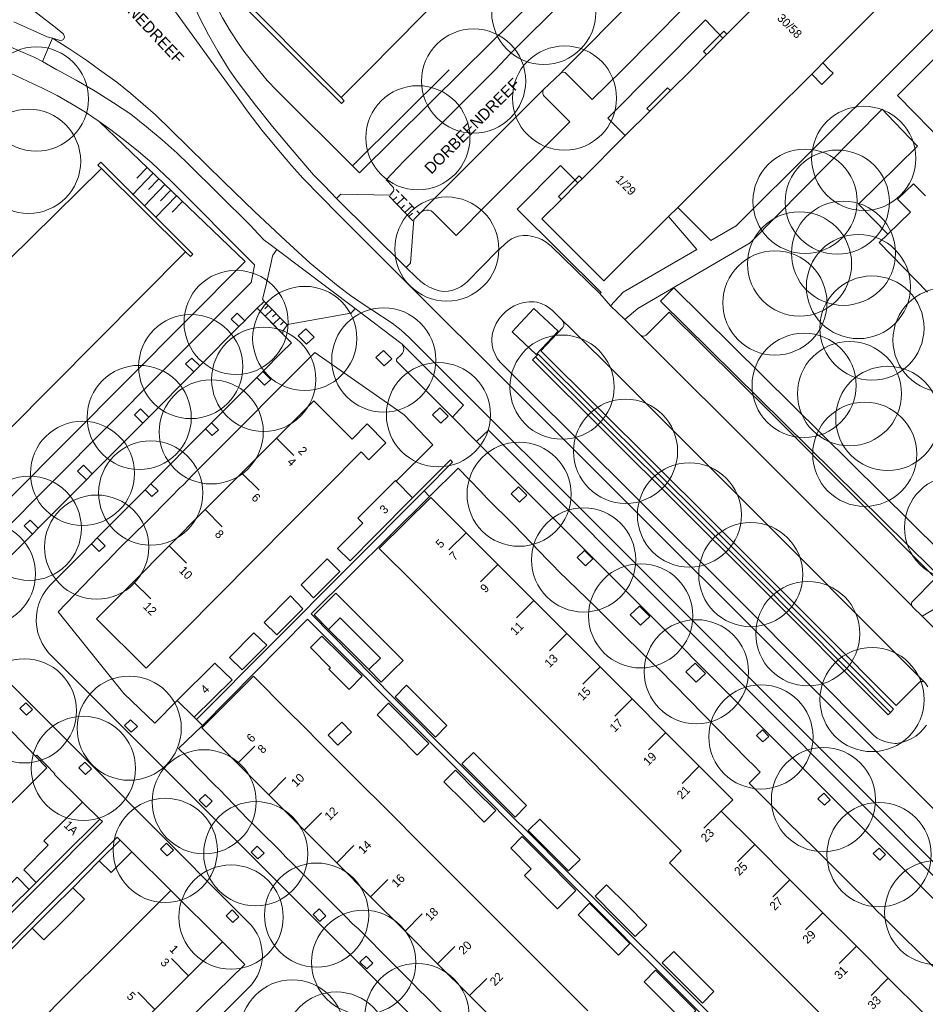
# Model space of a CAD drawing. Header units: metres. Extents: x 134994 to 136506, y 457393 to 459006.
# Tile 133 of 171: x 136258 to 136369, y 458085 to 458206. Entities that reach past the tile are written whole.
import ezdxf
from ezdxf.enums import TextEntityAlignment as Align

# ---------------------------------------------------------------- set-up
doc = ezdxf.new("R2010")
doc.units = ezdxf.units.M
for name, color, linetype, lineweight in [('B-WE-GR-BOOM-S', 250, 'Continuous', 13), ('B-WE-GW_TALUDLIJNEN', 251, 'Continuous', 5), ('B-WE-KG_BEBOUWING', 251, 'Continuous', 20), ('B-WE-KG_BEBOUWING TUSSENMUUR', 251, 'Continuous', 5), ('B-WE-KG_HUISNR', 251, 'Continuous', 5), ('B-WE-KG_ONDERGROND_REST', 251, 'Continuous', 5), ('B-WE-KG_STRAATNAAM', 251, 'Continuous', 5)]:
    doc.layers.add(name, color=color, linetype=linetype, lineweight=lineweight)
doc.styles.add('Styledgn000', font='dgn000.shx')

# ---------------------------------------------------------------- blocks, each defined once
blk = doc.blocks.new('SGR-BOOM_02')
blk.add_circle((0, 0), 6.4)

msp = doc.modelspace()

# ---------------------------------------------------------------- linework, layer by layer
at = {"layer": 'B-WE-GW_TALUDLIJNEN'}
for p, q in [((136274.31, 458187.28), (136271.78, 458184.65)), ((136273.59, 458187.98), (136272.33, 458186.66)), ((136275.76, 458185.9), (136273.23, 458183.26)), ((136275.03, 458186.59), (136273.77, 458185.27)), ((136277.2, 458184.52), (136274.67, 458181.88)), ((136276.48, 458185.21), (136275.21, 458183.89)), ((136277.92, 458183.83), (136276.66, 458182.51))]:
    msp.add_line(p, q, dxfattribs=at)
at = {"layer": 'B-WE-GW_TALUDLIJNEN', "flags": 128}
for points in [[(136267.67, 458193.65), (136285.64, 458176.43), (136256.68, 458147.33), (136181.34, 458072.36), (136180.98, 458072.18), (136180.13, 458071.82), (136179.25, 458071.53), (136178.35, 458071.32), (136177.43, 458071.19), (136176.96, 458071.09), (136175.52, 458070.84)], [(136336.68, 458171.58), (136373.07, 458135.65), (136374.68, 458137.28), (136338.3, 458173.21), (136336.68, 458171.58)]]:
    msp.add_lwpolyline(points, dxfattribs=at)
at = {"layer": 'B-WE-KG_BEBOUWING', "flags": 128}
for points in [[(136365.68, 458209.93), (136356.73, 458200.95), (136355.79, 458200), (136355.25, 458199.46), (136350.24, 458194.48), (136338.79, 458183.08), (136337.66, 458181.96), (136329.72, 458174.05), (136322.08, 458181.69), (136324.48, 458184.08), (136326.51, 458186.1), (136327.03, 458186.61), (136332.34, 458191.91), (136335.34, 458194.89), (136337.88, 458197.43), (136340.46, 458200), (136342.32, 458201.86), (136342.43, 458201.97), (136344.32, 458203.86), (136344.83, 458204.37), (136350.31, 458209.86)], [(136337.88, 458197.43), (136337.53, 458197.78), (136334.98, 458195.25), (136335.34, 458194.89), (136334.98, 458195.25), (136337.53, 458197.78), (136334.98, 458195.25), (136335.34, 458194.89)], [(136358.3, 458082.06), (136354.36, 458085.99), (136350.25, 458090.09), (136346.19, 458094.16), (136341.89, 458098.45), (136337.77, 458102.57), (136339.21, 458104.04), (136335.11, 458108.15), (136331.09, 458112.17), (136326.9, 458116.37), (136322.93, 458120.34), (136318.83, 458124.45), (136314.8, 458128.49), (136310.41, 458132.88), (136306.46, 458136.84), (136302.11, 458141.2), (136308.43, 458147.47), (136312.77, 458143.13), (136316.68, 458139.22), (136321.11, 458134.79), (136325.16, 458130.74), (136329.24, 458126.65), (136333.18, 458122.71), (136337.38, 458118.51), (136341.39, 458114.5), (136345.55, 458110.34), (136344.13, 458108.94), (136348.28, 458104.79), (136352.57, 458100.51), (136356.61, 458096.46), (136360.73, 458092.34), (136364.66, 458088.41), (136368.93, 458084.14)], [(136292.53, 458136.71), (136294.04, 458135.13), (136297.25, 458138.36), (136295.71, 458139.92), (136292.53, 458136.71)], [(136287.98, 458132.12), (136289.54, 458130.59), (136292.7, 458133.78), (136291.2, 458135.37), (136287.98, 458132.12)], [(136295.88, 458131.26), (136297.29, 458132.67), (136299.77, 458130.2), (136302.24, 458127.72), (136300.82, 458126.31), (136298.35, 458128.79), (136295.88, 458131.26), (136294.1, 458133.04), (136296.78, 458135.71), (136301.03, 458131.46), (136305.03, 458127.45), (136303.77, 458126.19), (136302.35, 458124.79), (136300.82, 458126.31)], [(136283.71, 458127.81), (136285.28, 458126.29), (136288.29, 458129.32), (136286.7, 458130.83), (136283.71, 458127.81)], [(136327.72, 458084.41), (136323.64, 458088.49), (136319.61, 458092.53), (136315.58, 458096.55), (136311.49, 458100.64), (136307.37, 458104.76), (136303.23, 458108.91), (136299.21, 458112.92), (136294.86, 458117.27), (136292.82, 458119.31), (136290.88, 458121.25), (136286.64, 458125.49), (136280.3, 458119.17), (136284.68, 458114.78), (136288.58, 458110.88), (136292.87, 458106.59), (136296.88, 458102.58), (136301.03, 458098.42), (136305.27, 458094.19), (136309.27, 458090.19), (136313.27, 458086.19), (136317.3, 458082.15)], [(136230.39, 458083.49), (136234.61, 458087.7), (136239.11, 458092.18), (136243.6, 458096.65), (136247.94, 458100.97), (136252.47, 458105.49), (136256.63, 458109.63), (136261.26, 458114.24), (136259.87, 458115.67), (136255.23, 458120.49), (136250.55, 458115.81), (136246.31, 458111.58), (136241.82, 458107.09), (136237.45, 458102.72), (136233, 458098.28), (136228.5, 458093.78), (136224.28, 458089.57), (136219.86, 458085.16)], [(136295.84, 458118.26), (136297.02, 458117.04), (136298.68, 458118.63), (136297.5, 458119.86), (136295.84, 458118.26)]]:
    msp.add_lwpolyline(points, dxfattribs=at)
at = {"layer": 'B-WE-KG_BEBOUWING'}
for points in [[(136344.83, 458204.37), (136344.45, 458204.75), (136341.94, 458202.24), (136342.32, 458201.86)], [(136324.48, 458184.08), (136324.13, 458184.43), (136326.67, 458186.97), (136327.03, 458186.61)]]:
    msp.add_lwpolyline(points, dxfattribs=at)
at = {"layer": 'B-WE-KG_BEBOUWING', "flags": 128}
for points in [[(136337.53, 458197.78), (136337.88, 458197.43)], [(136282.24, 458135.3), (136286.74, 458139.83), (136291.28, 458144.41), (136295.58, 458148.74), (136299.87, 458153.06), (136300.83, 458152.1), (136302.91, 458154.18), (136300.6, 458156.49), (136298.76, 458154.64), (136294.05, 458159.34), (136289.46, 458154.73), (136285.21, 458150.47), (136280.65, 458145.9), (136276.15, 458141.39), (136271.89, 458137.11), (136267.36, 458132.56), (136273.48, 458126.48), (136278, 458131.02)], [(136306.21, 458147.4), (136304.19, 458149.45), (136304.11, 458149.54), (136299.47, 458144.93), (136300.08, 458144.32), (136296.96, 458141.18), (136298.55, 458139.67), (136301.62, 458142.77)], [(136297.54, 458127.97), (136300.01, 458125.49), (136298.39, 458123.87), (136295.92, 458126.35), (136296.12, 458126.55), (136293.65, 458129.03), (136295.06, 458130.44)], [(136279.37, 458120.47), (136277.27, 458122.51), (136281.9, 458127.09), (136284.04, 458125.04)], [(136304.05, 458122.98), (136305.47, 458124.4), (136307.94, 458121.92), (136310.42, 458119.45), (136309, 458118.03), (136306.53, 458120.51)], [(136301.83, 458120.77), (136303.25, 458122.18), (136305.72, 458119.71), (136308.2, 458117.23), (136306.78, 458115.82), (136304.31, 458118.3)], [(136312.26, 458114.73), (136313.68, 458116.14), (136316.14, 458113.68), (136320.21, 458109.61), (136318.79, 458108.19), (136314.72, 458112.27)], [(136313.94, 458111.48), (136316.42, 458109.01), (136315, 458107.59), (136312.53, 458110.07), (136310.05, 458112.54), (136311.47, 458113.96)], [(136267.76, 458107.94), (136263.01, 458103.22), (136259.95, 458100.18), (136258.45, 458101.71), (136261.44, 458104.76), (136260.9, 458105.29), (136265.62, 458110.04)], [(136320.41, 458106.54), (136321.83, 458107.96), (136324.3, 458105.48), (136326.78, 458103.01), (136325.36, 458101.59), (136322.89, 458104.07)], [(136270.26, 458105.35), (136271.7, 458103.92), (136269.17, 458101.39), (136267.7, 458102.84)], [(136318.26, 458104.38), (136319.67, 458105.8), (136322.19, 458103.28), (136326.27, 458099.19), (136324.86, 458097.78), (136324.02, 458096.94), (136319.94, 458101.03), (136320.78, 458101.86)], [(136255.82, 458099.02), (136257.63, 458100.83), (136259.08, 458099.32), (136257.3, 458097.54), (136255.48, 458095.74), (136254.01, 458097.21)], [(136328.62, 458098.47), (136330.03, 458099.88), (136332.51, 458097.41), (136334.98, 458094.93), (136333.57, 458093.52), (136331.09, 458095.99)], [(136261.97, 458097.04), (136264.46, 458099.53), (136265.9, 458098.1), (136263.4, 458095.6), (136260.9, 458093.11), (136259.47, 458094.55)], [(136330.43, 458095.15), (136332.91, 458092.67), (136331.49, 458091.26), (136329.02, 458093.74), (136326.54, 458096.21), (136327.96, 458097.62)], [(136336.87, 458090.3), (136338.29, 458091.71), (136340.76, 458089.24), (136343.23, 458086.76), (136341.82, 458085.35), (136339.34, 458087.83)], [(136334.65, 458087.98), (136336.07, 458089.4), (136338.54, 458086.92), (136341.02, 458084.44), (136339.6, 458083.03), (136337.13, 458085.51)]]:
    msp.add_lwpolyline(points, close=True, dxfattribs=at)
at = {"layer": 'B-WE-KG_BEBOUWING'}
for points in [[(136324.13, 458184.43), (136324.48, 458184.08), (136324.13, 458184.43), (136326.67, 458186.97), (136327.03, 458186.61), (136326.67, 458186.97)], [(136282.83, 458092.86), (136278.62, 458088.66), (136274.54, 458084.58), (136270.35, 458080.4), (136266.32, 458076.37), (136262.09, 458072.15), (136254.85, 458079.38), (136259.12, 458083.64), (136260.01, 458082.74), (136264.05, 458086.78), (136268.25, 458090.97), (136272.35, 458095.06), (136276.49, 458099.19)]]:
    msp.add_lwpolyline(points, close=True, dxfattribs=at)
at = {"layer": 'B-WE-KG_BEBOUWING TUSSENMUUR'}
for p, q in [((136289.46, 458154.73), (136291.59, 458152.62)), ((136289.46, 458154.73), (136291.59, 458152.62)), ((136289.46, 458154.73), (136291.59, 458152.62)), ((136285.2, 458150.46), (136287.33, 458148.35)), ((136285.2, 458150.46), (136287.33, 458148.35)), ((136285.2, 458150.46), (136287.33, 458148.35)), ((136280.7, 458145.99), (136282.82, 458143.87)), ((136280.7, 458145.99), (136282.82, 458143.87)), ((136280.7, 458145.99), (136282.82, 458143.87)), ((136312.77, 458143.13), (136310.65, 458141.01)), ((136312.77, 458143.13), (136310.65, 458141.01)), ((136312.77, 458143.13), (136310.65, 458141.01)), ((136276.29, 458141.53), (136278.42, 458139.41)), ((136276.29, 458141.53), (136278.42, 458139.41)), ((136276.29, 458141.53), (136278.42, 458139.41)), ((136316.68, 458139.22), (136314.56, 458137.1)), ((136316.68, 458139.22), (136314.56, 458137.1)), ((136316.68, 458139.22), (136314.56, 458137.1)), ((136271.89, 458137.11), (136274.02, 458134.99)), ((136271.89, 458137.11), (136274.02, 458134.99)), ((136271.89, 458137.11), (136274.02, 458134.99)), ((136321.11, 458134.79), (136318.99, 458132.67)), ((136321.11, 458134.79), (136318.99, 458132.67)), ((136321.11, 458134.79), (136318.99, 458132.67)), ((136325.16, 458130.74), (136323.03, 458128.62)), ((136325.16, 458130.74), (136323.03, 458128.62)), ((136325.16, 458130.74), (136323.03, 458128.62)), ((136329.24, 458126.65), (136327.12, 458124.53)), ((136329.24, 458126.65), (136327.12, 458124.53)), ((136329.24, 458126.65), (136327.12, 458124.53)), ((136333.18, 458122.71), (136331.06, 458120.59)), ((136333.18, 458122.71), (136331.06, 458120.59)), ((136333.18, 458122.71), (136331.06, 458120.59)), ((136337.3, 458118.59), (136335.18, 458116.47)), ((136337.3, 458118.59), (136335.18, 458116.47)), ((136337.3, 458118.59), (136335.18, 458116.47)), ((136284.68, 458114.78), (136286.8, 458116.9)), ((136284.68, 458114.78), (136286.8, 458116.9)), ((136284.68, 458114.78), (136286.8, 458116.9)), ((136341.43, 458114.46), (136339.31, 458112.34)), ((136341.43, 458114.46), (136339.31, 458112.34)), ((136341.43, 458114.46), (136339.31, 458112.34)), ((136288.52, 458110.94), (136290.64, 458113.06)), ((136288.52, 458110.94), (136290.64, 458113.06)), ((136288.52, 458110.94), (136290.64, 458113.06)), ((136292.87, 458106.59), (136294.99, 458108.71)), ((136292.87, 458106.59), (136294.99, 458108.71)), ((136292.87, 458106.59), (136294.99, 458108.71)), ((136344.13, 458108.94), (136342.01, 458106.82)), ((136344.13, 458108.94), (136342.01, 458106.82)), ((136344.13, 458108.94), (136342.01, 458106.82)), ((136296.88, 458102.58), (136299, 458104.7)), ((136296.88, 458102.58), (136299, 458104.7)), ((136296.88, 458102.58), (136299, 458104.7)), ((136348.24, 458104.84), (136346.12, 458102.72)), ((136348.24, 458104.84), (136346.12, 458102.72)), ((136348.24, 458104.84), (136346.12, 458102.72)), ((136301.03, 458098.42), (136303.16, 458100.54)), ((136301.03, 458098.42), (136303.16, 458100.54)), ((136301.03, 458098.42), (136303.16, 458100.54)), ((136352.57, 458100.51), (136350.45, 458098.39)), ((136352.57, 458100.51), (136350.45, 458098.39)), ((136352.57, 458100.51), (136350.45, 458098.39)), ((136305.27, 458094.19), (136307.39, 458096.31)), ((136305.27, 458094.19), (136307.39, 458096.31)), ((136305.27, 458094.19), (136307.39, 458096.31)), ((136356.61, 458096.46), (136354.49, 458094.34)), ((136356.61, 458096.46), (136354.49, 458094.34)), ((136356.61, 458096.46), (136354.49, 458094.34)), ((136309.27, 458090.19), (136311.39, 458092.31)), ((136309.27, 458090.19), (136311.39, 458092.31)), ((136309.27, 458090.19), (136311.39, 458092.31)), ((136360.73, 458092.34), (136358.61, 458090.23)), ((136360.73, 458092.34), (136358.61, 458090.23)), ((136360.73, 458092.34), (136358.61, 458090.23)), ((136278.68, 458088.72), (136276.57, 458090.84)), ((136278.68, 458088.72), (136276.57, 458090.84)), ((136278.68, 458088.72), (136276.57, 458090.84)), ((136313.19, 458086.27), (136315.31, 458088.39)), ((136313.19, 458086.27), (136315.31, 458088.39)), ((136313.19, 458086.27), (136315.31, 458088.39)), ((136364.66, 458088.41), (136362.54, 458086.29)), ((136364.66, 458088.41), (136362.54, 458086.29)), ((136364.66, 458088.41), (136362.54, 458086.29)), ((136274.54, 458084.58), (136272.42, 458086.7)), ((136274.54, 458084.58), (136272.42, 458086.7)), ((136274.54, 458084.58), (136272.42, 458086.7))]:
    msp.add_line(p, q, dxfattribs=at)
at = {"layer": 'B-WE-KG_ONDERGROND_REST'}
for p, q in [((136423.29, 458309.62), (136312.47, 458200)), ((136340.16, 458215.44), (136324.8, 458200)), ((136258.93, 458207.79), (136262.28, 458205.23)), ((136377.45, 458208.57), (136368.95, 458200)), ((136286.91, 458207.16), (136294.02, 458200)), ((136257.22, 458205.88), (136261.29, 458204.06)), ((136260.72, 458201.02), (136261.96, 458203.86)), ((136261.96, 458203.86), (136261.29, 458204.06)), ((136260.72, 458201.02), (136259.77, 458201.51)), ((136260.72, 458201.02), (136262.48, 458200)), ((136357.44, 458200), (136356.61, 458200.83)), ((136294.02, 458200), (136297.42, 458196.57)), ((136300.83, 458200), (136297.42, 458196.57)), ((136312.47, 458200), (136299.67, 458187.34)), ((136322.28, 458197.57), (136324.36, 458199.55)), ((136324.8, 458200), (136324.36, 458199.55)), ((136356.51, 458198.2), (136355.25, 458199.46)), ((136357.88, 458199.56), (136356.51, 458198.2)), ((136357.88, 458199.56), (136357.44, 458200)), ((136368.95, 458200), (136365.8, 458196.83)), ((136365.8, 458196.83), (136376.68, 458185.7)), ((136363.92, 458195.15), (136347.7, 458178.75)), ((136364.57, 458194.46), (136363.92, 458195.15)), ((136368.26, 458190.63), (136364.57, 458194.46)), ((136276.49, 458192.63), (136283.02, 458186.21)), ((136368.26, 458190.63), (136360.98, 458183.49)), ((136298.83, 458188.18), (136299.67, 458187.34)), ((136278.29, 458177.65), (136267.96, 458187.86)), ((136295.38, 458185.74), (136294.01, 458187.11)), ((136304.36, 458187.96), (136302.95, 458186.46)), ((136302.95, 458186.46), (136303.74, 458185.66)), ((136365.8, 458184.12), (136367.74, 458185.99)), ((136367.74, 458185.99), (136369.21, 458184.49)), ((136303.34, 458184.47), (136306.22, 458181.46)), ((136303.79, 458185), (136303.45, 458184.58)), ((136304.2, 458185.3), (136304.57, 458184.93)), ((136304.8, 458184.68), (136305.53, 458183.92)), ((136305.43, 458175.71), (136296.85, 458184.17)), ((136303.82, 458183.97), (136304.25, 458184.39)), ((136304.3, 458183.47), (136305.17, 458184.3)), ((136304.78, 458182.97), (136305.21, 458183.38)), ((136305.26, 458182.47), (136306.13, 458183.3)), ((136305.77, 458183.67), (136306.49, 458182.92)), ((136360.98, 458183.49), (136364.58, 458179.81)), ((136367.37, 458182.51), (136365.8, 458184.12)), ((136305.74, 458181.97), (136306.18, 458182.38)), ((136306.73, 458182.67), (136307.09, 458182.29)), ((136364.58, 458179.81), (136367.37, 458182.51)), ((136287.21, 458179.84), (136286.24, 458180.89)), ((136305.96, 458176.25), (136306.36, 458181.6)), ((136341.15, 458177.93), (136337.66, 458181.96)), ((136287.94, 458179.12), (136287.21, 458179.84)), ((136364.58, 458179.81), (136363.52, 458178.78)), ((136288.7, 458178.52), (136287.94, 458179.12)), ((136289.54, 458177.91), (136288.7, 458178.52)), ((136347.7, 458178.75), (136333.87, 458170.68)), ((136363.52, 458178.78), (136369.46, 458172.69)), ((136288.96, 458176.93), (136289.02, 458177.23)), ((136289.02, 458177.23), (136289.54, 458177.91)), ((136299.15, 458170.67), (136289.54, 458177.91)), ((136341.15, 458177.93), (136332.08, 458172.68)), ((136288.84, 458176.34), (136288.96, 458176.93)), ((136305.96, 458176.25), (136305.43, 458175.71)), ((136305.43, 458175.71), (136306.7, 458174.48)), ((136329.39, 458172.62), (136329.19, 458172.51)), ((136329.19, 458172.51), (136330.54, 458171.01)), ((136332.08, 458172.68), (136330.54, 458171.01)), ((136287.12, 458170.7), (136287.97, 458171.54)), ((136287.97, 458171.54), (136287.77, 458171.82)), ((136290.89, 458168.59), (136287.97, 458171.54)), ((136283.9, 458169.38), (136284.65, 458170.08)), ((136284.65, 458170.08), (136285.57, 458169.16)), ((136287.12, 458170.7), (136285.85, 458169.45)), ((136287.12, 458170.7), (136290.35, 458167.42)), ((136287.48, 458170.33), (136287.12, 458170.7)), ((136288.46, 458169.35), (136287.73, 458170.09)), ((136288.46, 458171.05), (136288.03, 458170.63)), ((136288.94, 458170.56), (136288.09, 458169.72)), ((136289.43, 458170.07), (136289, 458169.65)), ((136299.15, 458170.67), (136298.62, 458170.04)), ((136304.75, 458166.42), (136299.15, 458170.67)), ((136301.21, 458170.52), (136303.71, 458168.86)), ((136324.54, 458169.28), (136323.44, 458170.37)), ((136332.28, 458169.3), (136330.54, 458171.01)), ((136333.87, 458170.68), (136332.28, 458169.3)), ((136337.73, 458170.21), (136350.37, 458157.68)), ((136284.84, 458168.44), (136283.9, 458169.38)), ((136289.43, 458168.36), (136288.7, 458169.1)), ((136289.92, 458169.58), (136289.06, 458168.73)), ((136290.4, 458169.08), (136289.98, 458168.66)), ((136332.28, 458169.3), (136334.22, 458167.41)), ((136290.04, 458167.75), (136289.67, 458168.11)), ((136290.38, 458168.06), (136290.84, 458168.69)), ((136321.98, 458165.49), (136324.67, 458168.35)), ((136278.31, 458163.89), (136279.06, 458164.59)), ((136279.06, 458164.59), (136280.04, 458163.61)), ((136321.29, 458164.73), (136320.95, 458164.37)), ((136321.62, 458165.08), (136321.29, 458164.73)), ((136275.28, 458162.76), (136236.01, 458123.36)), ((136279.32, 458162.88), (136278.31, 458163.89)), ((136287.78, 458162.92), (136288.77, 458161.94)), ((136288.02, 458161.24), (136287.06, 458162.2)), ((136288.77, 458161.94), (136288.02, 458161.24)), ((136272.02, 458157.63), (136272.77, 458158.33)), ((136272.77, 458158.33), (136273.78, 458157.32)), ((136273.06, 458156.6), (136272.02, 458157.63)), ((136370.45, 458137.53), (136350.37, 458157.68)), ((136281.59, 458155.07), (136280.77, 458155.88)), ((136281.5, 458156.61), (136282.34, 458155.77)), ((136282.34, 458155.77), (136281.59, 458155.07)), ((136265.03, 458150.71), (136265.78, 458151.41)), ((136266.12, 458149.63), (136265.03, 458150.71)), ((136265.78, 458151.41), (136266.84, 458150.35)), ((136314.6, 458148.19), (136311.81, 458151.07)), ((136274.17, 458147.57), (136273.33, 458148.4)), ((136274.05, 458149.13), (136274.92, 458148.27)), ((136274.92, 458148.27), (136274.17, 458147.57)), ((136308.3, 458147.59), (136307.62, 458148.27)), ((136315.3, 458147.43), (136314.6, 458148.19)), ((136318.73, 458144.03), (136315.3, 458147.43)), ((136258.48, 458143.98), (136259.23, 458144.68)), ((136259.23, 458144.68), (136260.21, 458143.7)), ((136259.49, 458142.97), (136258.48, 458143.98)), ((136322.77, 458139.82), (136318.73, 458144.03)), ((136267.45, 458142.5), (136268.42, 458141.53)), ((136267.67, 458140.83), (136266.73, 458141.77)), ((136268.42, 458141.53), (136267.67, 458140.83)), ((136323.49, 458139.1), (136322.77, 458139.82)), ((136324.17, 458138.35), (136323.49, 458139.1)), ((136327.6, 458135.03), (136324.17, 458138.35)), ((136328.36, 458134.35), (136327.6, 458135.03)), ((136372.83, 458135.24), (136368.83, 458132.86)), ((136332.36, 458130.36), (136328.36, 458134.35)), ((136293.72, 458133.16), (136303.91, 458122.84)), ((136373.05, 458128.64), (136368.83, 458132.86)), ((136335.8, 458127), (136332.36, 458130.36)), ((136336.53, 458126.32), (136335.8, 458127)), ((136347.34, 458115.26), (136336.53, 458126.32)), ((136303.91, 458122.84), (136312.02, 458114.72)), ((136318.7, 458108.03), (136312.02, 458114.72)), ((136318.7, 458108.03), (136312.02, 458114.72)), ((136318.7, 458108.03), (136312.02, 458114.72)), ((136348.14, 458114.53), (136347.34, 458115.26)), ((136348.92, 458113.71), (136348.14, 458114.53)), ((136347.55, 458112.37), (136348.92, 458113.71)), ((136269.4, 458111.94), (136272.64, 458108.69)), ((136350.25, 458109.68), (136347.55, 458112.37)), ((136351.67, 458108.24), (136350.25, 458109.68)), ((136320.18, 458106.54), (136318.7, 458108.03)), ((136354.59, 458105.34), (136351.67, 458108.24)), ((136325.45, 458101.26), (136320.18, 458106.54)), ((136325.45, 458101.26), (136320.18, 458106.54)), ((136325.45, 458101.26), (136320.18, 458106.54)), ((136355.01, 458104.96), (136354.59, 458105.34)), ((136358.55, 458101.43), (136355.01, 458104.96)), ((136276.49, 458099.19), (136271.7, 458103.92)), ((136267.7, 458102.84), (136264.46, 458099.53)), ((136325.45, 458101.26), (136370.45, 458056.48)), ((136359.16, 458100.84), (136358.55, 458101.43)), ((136259.08, 458099.32), (136259.95, 458100.18)), ((136362.54, 458097.46), (136359.16, 458100.84)), ((136363.22, 458096.72), (136362.54, 458097.46)), ((136364, 458096), (136363.22, 458096.72)), ((136370.73, 458089.29), (136364, 458096)), ((136256.23, 458091.3), (136259.47, 458094.55))]:
    msp.add_line(p, q, dxfattribs=at)
at = {"layer": 'B-WE-KG_ONDERGROND_REST', "flags": 128}
for points in [[(136408.14, 458354.75), (136409.39, 458355.99), (136428.9, 458336.38), (136429.35, 458335.86), (136429.73, 458335.29), (136430.05, 458334.68), (136430.29, 458334.03), (136430.46, 458333.37), (136430.55, 458332.69), (136430.55, 458332), (136430.48, 458331.32), (136430.33, 458330.65), (136430.1, 458330), (136429.8, 458329.38), (136429.43, 458328.81), (136428.99, 458328.28), (136428.84, 458328.12), (136363.26, 458262.63), (136345.88, 458245.22), (136331.27, 458230.68), (136313.68, 458213.05), (136300.83, 458200)], [(136419.28, 458302.91), (136415.26, 458298.95), (136405.67, 458289.33), (136395.39, 458279.11), (136386.76, 458270.42), (136375.87, 458259.52), (136351.13, 458234.82), (136338.45, 458222.13), (136318.25, 458201.98), (136316.34, 458200)], [(136365.21, 458200), (136422.31, 458256.96)], [(136332.01, 458200), (136343.33, 458211.5), (136340.18, 458214.71), (136340.1, 458214.84), (136340.04, 458215.04), (136340.06, 458215.25), (136340.16, 458215.44)], [(136283.67, 458200), (136283.47, 458200.3), (136282.26, 458202.28), (136281.13, 458204.3), (136280.07, 458206.35), (136279.07, 458208.45), (136278.91, 458208.75)], [(136287.25, 458200), (136285.46, 458202.29), (136284.81, 458203.23), (136283.8, 458204.79), (136282.86, 458206.39), (136281.99, 458208.03), (136281.19, 458209.71)], [(136276.22, 458208.3), (136282.24, 458200)], [(136293.3, 458200), (136286.07, 458207.18), (136286.48, 458207.59), (136286.91, 458207.16)], [(136243.07, 458200), (136247.18, 458204.12), (136247.57, 458204.5), (136248, 458204.82), (136248.48, 458205.08), (136249, 458205.25), (136249.53, 458205.35), (136250.07, 458205.38), (136250.61, 458205.32), (136251.14, 458205.18), (136251.53, 458205.02), (136259.77, 458201.51)], [(136261.96, 458203.86), (136262.77, 458203.63), (136262.95, 458203.59), (136263.14, 458203.62), (136263.29, 458203.73), (136263.35, 458203.8), (136263.41, 458203.98), (136263.4, 458204.18), (136263.31, 458204.35), (136263.21, 458204.43), (136262.28, 458205.23)], [(136336.1, 458200), (136342.18, 458206.13), (136344.32, 458203.86)], [(136261.96, 458203.86), (136264.09, 458202.53), (136266.17, 458201.12), (136267.74, 458200)], [(136256.09, 458199.89), (136259.59, 458198.26), (136260.71, 458197.73), (136262.51, 458196.82), (136264.27, 458195.83), (136265.99, 458194.77), (136267.67, 458193.65)], [(136286.24, 458180.89), (136278.62, 458188.44), (136277.26, 458189.74), (136275.41, 458191.4), (136273.52, 458192.99), (136271.57, 458194.53), (136269.46, 458195.93), (136267.19, 458197.36), (136264.87, 458198.71), (136262.52, 458200)], [(136267.74, 458200), (136269.84, 458198.48), (136271.57, 458197.09)], [(136282.24, 458200), (136284.34, 458197.1)], [(136283.67, 458200), (136284.53, 458198.77), (136285.43, 458197.58), (136286.88, 458195.66), (136288.98, 458193.02), (136291.14, 458190.43), (136294.01, 458187.11)], [(136287.25, 458200), (136288.35, 458198.69), (136289.5, 458197.44), (136289.96, 458196.98), (136298.83, 458188.18)], [(136293.3, 458200), (136297.46, 458195.87), (136297.81, 458196.18), (136297.42, 458196.57)], [(136298.83, 458188.18), (136310.68, 458200)], [(136305.22, 458188.87), (136316.34, 458200)], [(136332.01, 458200), (136328.26, 458196.33), (136325.12, 458199.51), (136324.97, 458199.64), (136324.78, 458199.7), (136324.58, 458199.68), (136324.4, 458199.59), (136324.36, 458199.55)], [(136336.1, 458200), (136330.19, 458194.05), (136332.34, 458191.91)], [(136338.79, 458183.08), (136342.84, 458179.02), (136345.98, 458180.82), (136365.21, 458200)], [(136271.57, 458197.09), (136274.61, 458194.45), (136276.49, 458192.63)], [(136284.34, 458197.1), (136286, 458194.8), (136287.72, 458192.55), (136289.51, 458190.35), (136291.36, 458188.2), (136292.73, 458186.68)], [(136322.28, 458197.57), (136322.21, 458197.33), (136322.21, 458197.08), (136322.3, 458196.84), (136325.51, 458193.61), (136315.49, 458183.61), (136311.55, 458179.62), (136310.14, 458181.08), (136308.72, 458182.47), (136308.49, 458182.65), (136308.21, 458182.75), (136307.92, 458182.77), (136307.64, 458182.71), (136307.38, 458182.58), (136307.26, 458182.5)], [(136322.28, 458197.57), (136308.17, 458183.43), (136307.26, 458182.5)], [(136276.54, 458186.33), (136274.18, 458188.56), (136272.54, 458189.97), (136270.85, 458191.32), (136269.12, 458192.6), (136267.67, 458193.65)], [(136267.96, 458187.86), (136267.52, 458188.29), (136267.88, 458188.63), (136279.2, 458177.34), (136278.9, 458177.04), (136278.29, 458177.65)], [(136304.36, 458187.96), (136305.22, 458188.87)], [(136329.39, 458172.62), (136319.05, 458182.88), (136324.38, 458188.22), (136326.51, 458186.1)], [(136167.38, 458087.84), (136256.59, 458176.63), (136267.96, 458187.86)], [(136302.95, 458186.46), (136304.36, 458187.96)], [(136275.28, 458162.76), (136286.37, 458173.88), (136286.76, 458175.96), (136286.79, 458176.05), (136276.54, 458186.33)], [(136283.02, 458186.21), (136286.76, 458182.6), (136290.61, 458178.99), (136293.62, 458176.26)], [(136292.73, 458186.68), (136297.08, 458182.2), (136415.83, 458063.7)], [(136295.38, 458185.74), (136296.85, 458184.17)], [(136303.45, 458184.58), (136297.4, 458184.73), (136296.85, 458184.17)], [(136303.74, 458185.66), (136303.85, 458185.49), (136303.89, 458185.29), (136303.84, 458185.09), (136303.79, 458185)], [(136306.36, 458181.6), (136307.07, 458182.31)], [(136307.07, 458182.31), (136307.26, 458182.5)], [(136329.19, 458172.51), (136323.21, 458178.32), (136323.08, 458178.45), (136322.61, 458178.82), (136322.1, 458179.13), (136321.54, 458179.37), (136320.96, 458179.53), (136320.37, 458179.62), (136319.77, 458179.62), (136319.17, 458179.55), (136318.83, 458179.44), (136318.36, 458179.22), (136317.92, 458178.92), (136316.61, 458177.71), (136312.91, 458173.96), (136312.64, 458173.71), (136312.17, 458173.38), (136311.67, 458173.12), (136311.14, 458172.93), (136310.58, 458172.82), (136310.01, 458172.78), (136309.48, 458172.86), (136308.87, 458173.03), (136308.28, 458173.28), (136307.72, 458173.6), (136307.21, 458173.98), (136306.7, 458174.48)], [(136162.84, 458077.31), (136172.24, 458073.34), (136172.62, 458073.24), (136173.01, 458073.22), (136173.4, 458073.28), (136173.77, 458073.42), (136174.1, 458073.63), (136174.23, 458073.74), (136256.56, 458155.72), (136278.29, 458177.65)], [(136288.84, 458176.34), (136288.15, 458173.42), (136287.77, 458171.82)], [(136293.62, 458176.26), (136297.07, 458173.4)], [(136297.07, 458173.4), (136298.57, 458172.28), (136300.12, 458171.21), (136301.21, 458170.52)], [(136369.35, 458119.49), (136368.96, 458118.98), (136368.52, 458118.53), (136368.02, 458118.14), (136367.48, 458117.81), (136366.9, 458117.55), (136366.29, 458117.37), (136365.66, 458117.26), (136365.49, 458117.26), (136364.91, 458117.31), (136364.35, 458117.43), (136363.8, 458117.63), (136363.29, 458117.91), (136362.82, 458118.25), (136346.56, 458134.58), (136333.41, 458147.72), (136320.27, 458160.77), (136317.01, 458164.04), (136316.97, 458164.09), (136316.61, 458164.55), (136316.33, 458165.05), (136316.12, 458165.59), (136315.98, 458166.15), (136315.92, 458166.72), (136315.94, 458167.01), (136316.04, 458167.63), (136316.22, 458168.24), (136316.48, 458168.82), (136316.8, 458169.36), (136317.2, 458169.85), (136317.65, 458170.3), (136318.15, 458170.68), (136318.7, 458170.99), (136319.28, 458171.24), (136319.89, 458171.41), (136320.52, 458171.5), (136321.15, 458171.51), (136321.45, 458171.46), (136322, 458171.29), (136322.52, 458171.05), (136323, 458170.74), (136323.44, 458170.37)], [(136290.84, 458168.69), (136298.6, 458170.08), (136298.62, 458170.04)], [(136318.42, 458167.8), (136321.12, 458170.66), (136324.07, 458167.87), (136321.37, 458165.02), (136318.42, 458167.8)], [(136369.14, 458124.75), (136345.88, 458148.03), (136330.34, 458163.54), (136323.44, 458170.37)], [(136334.22, 458167.41), (136334.4, 458167.29), (136334.57, 458167.27), (136334.72, 458167.3), (136334.89, 458167.39), (136337.73, 458170.21)], [(136284.84, 458168.44), (136285.57, 458169.16)], [(136285.57, 458169.16), (136285.85, 458169.45)], [(136303.71, 458168.86), (136304.78, 458168.01), (136305.79, 458167.1), (136305.94, 458166.95)], [(136324.67, 458168.35), (136324.75, 458168.5), (136324.77, 458168.59), (136324.77, 458168.84), (136324.69, 458169.08), (136324.54, 458169.28)], [(136280.04, 458163.61), (136284.84, 458168.44)], [(136290.35, 458167.42), (136290.26, 458167.59), (136290.24, 458167.78), (136290.3, 458167.96), (136290.38, 458168.06)], [(136293.08, 458168.16), (136294.1, 458167.14), (136293.18, 458166.28), (136292.16, 458167.3), (136293.08, 458168.16)], [(136290.1, 458165.25), (136291.31, 458166.46)], [(136291.31, 458166.46), (136290.35, 458167.42)], [(136304.86, 458166.32), (136304.75, 458166.42)], [(136304.81, 458164.99), (136304.98, 458165.2), (136305.08, 458165.45), (136305.11, 458165.73), (136305.06, 458166), (136304.93, 458166.24), (136304.86, 458166.32)], [(136311.09, 458157.32), (136312.47, 458158.79), (136304.86, 458166.32)], [(136305.94, 458166.95), (136333.69, 458139.26), (136399.61, 458073.24), (136407.8, 458063.91)], [(136334.22, 458167.41), (136349.76, 458151.86), (136364.09, 458137.6), (136367.58, 458134.09)], [(136277.27, 458122.51), (136274.51, 458119.75), (136270.73, 458123.39), (136262.65, 458133.4), (136267.67, 458138.66), (136268.82, 458139.79), (136269.16, 458140.16), (136270.33, 458141.35), (136273.46, 458144.44), (136276.5, 458147.48), (136277.62, 458148.66), (136277.99, 458148.99), (136279.16, 458150.2), (136286.9, 458157.94), (136288.03, 458159.11), (136294.17, 458165.28), (136303.12, 458159.04), (136305.18, 458157.59), (136308.69, 458153.93), (136304.19, 458149.45)], [(136290.1, 458165.25), (136287.78, 458162.92)], [(136302.62, 458165.51), (136303.64, 458164.49), (136302.72, 458163.63), (136301.7, 458164.65), (136302.62, 458165.51)], [(136369.14, 458124.75), (136369.01, 458124.83), (136368.85, 458124.87), (136368.84, 458124.87), (136368.63, 458124.84), (136368.45, 458124.73), (136365.61, 458121.91), (136356.37, 458131.21), (136342.91, 458144.66), (136321.98, 458165.49)], [(136304.3, 458164.12), (136304.22, 458164.25), (136304.21, 458164.4), (136304.25, 458164.49)], [(136304.25, 458164.49), (136304.81, 458164.99)], [(136311.09, 458157.32), (136304.3, 458164.12)], [(136364.92, 458121.06), (136364.63, 458120.76), (136348.2, 458137.23), (136320.95, 458164.37)], [(136321.29, 458164.73), (136348.38, 458137.72), (136364.92, 458121.06)], [(136364.92, 458121.06), (136365.29, 458121.46), (136355.57, 458131.24), (136342.56, 458144.26), (136321.62, 458165.08)], [(136273.78, 458157.32), (136279.32, 458162.88)], [(136279.32, 458162.88), (136280.04, 458163.61)], [(136287.78, 458162.92), (136287.06, 458162.2)], [(136287.06, 458162.2), (136281.5, 458156.61)], [(136309.56, 458158.48), (136310.58, 458157.46), (136309.66, 458156.6), (136308.64, 458157.62), (136309.56, 458158.48)], [(136273.06, 458156.6), (136273.78, 458157.32)], [(136314.07, 458154.35), (136311.09, 458157.32)], [(136266.84, 458150.35), (136273.06, 458156.6)], [(136280.77, 458155.88), (136274.05, 458149.13)], [(136281.5, 458156.61), (136280.77, 458155.88)], [(136394.28, 458076.96), (136367.44, 458103.77), (136315.53, 458155.74), (136314.07, 458154.35)], [(136403.58, 458064.49), (136400.08, 458068.25), (136397.31, 458071.12), (136366.58, 458101.81), (136314.07, 458154.35)], [(136306.21, 458147.4), (136310.85, 458152.07), (136311.12, 458151.78), (136307.62, 458148.27)], [(136311.81, 458151.07), (136308.3, 458147.59)], [(136260.21, 458143.7), (136266.12, 458149.63)], [(136266.12, 458149.63), (136266.84, 458150.35)], [(136273.33, 458148.4), (136267.45, 458142.5)], [(136274.05, 458149.13), (136273.33, 458148.4)], [(136307.62, 458148.27), (136279.65, 458120.2)], [(136319.23, 458148.75), (136320.25, 458147.73), (136319.33, 458146.87), (136318.31, 458147.89), (136319.23, 458148.75)], [(136308.3, 458147.59), (136293.72, 458133.16)], [(136259.49, 458142.97), (136260.21, 458143.7)], [(136254.65, 458138.12), (136256.81, 458140.27), (136259.49, 458142.97)], [(136267.45, 458142.5), (136266.73, 458141.77)], [(136266.73, 458141.77), (136261.87, 458136.9), (136261.65, 458136.67), (136261.2, 458136.14), (136260.8, 458135.56), (136260.48, 458134.94), (136260.23, 458134.28), (136260.06, 458133.6), (136259.97, 458132.91), (136259.95, 458132.21), (136260.02, 458131.51), (136260.16, 458130.83), (136260.38, 458130.16), (136260.68, 458129.53), (136261.04, 458128.93), (136261.48, 458128.38), (136338.8, 458051.07)], [(136327.33, 458140.95), (136328.35, 458139.93), (136327.43, 458139.07), (136326.41, 458140.09), (136327.33, 458140.95)], [(136370.45, 458137.53), (136367.55, 458134.59), (136367.5, 458134.47), (136367.51, 458134.27), (136367.58, 458134.09)], [(136334.09, 458134.12), (136335.37, 458132.85), (136334.22, 458131.77), (136332.94, 458133.04), (136334.09, 458134.12)], [(136368.83, 458132.86), (136367.66, 458133.98), (136367.58, 458134.09)], [(136280.38, 458119.47), (136293.28, 458132.51), (136371.58, 458054.08)], [(136340.92, 458127.1), (136342.2, 458125.83), (136341.05, 458124.76), (136339.77, 458126.03), (136340.92, 458127.1)], [(136248.48, 458123.55), (136249.44, 458124.51), (136249.97, 458124.92), (136250.54, 458125.27), (136251.15, 458125.55), (136251.79, 458125.75), (136252.45, 458125.87), (136253.11, 458125.92), (136253.78, 458125.89), (136254.44, 458125.77), (136255.08, 458125.58), (136255.7, 458125.31), (136256.28, 458124.97), (136256.74, 458124.63), (136269.4, 458111.94)], [(136369.14, 458124.75), (136369.18, 458124.71), (136369.52, 458124.22)], [(136258.68, 458122.25), (136259.51, 458121.42), (136258.76, 458120.72), (136257.93, 458121.55), (136258.68, 458122.25)], [(136279.65, 458120.2), (136279.37, 458120.47)], [(136271.55, 458120.15), (136272.38, 458119.32), (136271.63, 458118.62), (136270.8, 458119.45), (136271.55, 458120.15)], [(136310.16, 458083.77), (136307.8, 458086.19), (136307.05, 458086.89), (136306.25, 458087.74), (136303.69, 458090.3), (136299.56, 458094.46), (136298.83, 458095.09), (136298.1, 458095.85), (136295.48, 458098.44), (136291.34, 458102.61), (136290.61, 458103.27), (136289.91, 458104.04), (136287.31, 458106.62), (136286.62, 458107.34), (136285.92, 458107.99), (136282.5, 458111.54), (136281.81, 458112.2), (136278.36, 458115.72), (136277.43, 458116.64), (136280.3, 458119.38), (136280.38, 458119.47)], [(136279.65, 458120.2), (136280.38, 458119.47)], [(136280.38, 458119.47), (136280.38, 458119.46)], [(136349.18, 458118.91), (136349.97, 458118.12), (136349.26, 458117.45), (136348.47, 458118.24), (136349.18, 458118.91)], [(136265.62, 458110.04), (136262.21, 458113.45), (136262.26, 458113.52), (136260.01, 458115.82), (136259.87, 458115.67)], [(136265.93, 458114.96), (136266.76, 458114.13), (136266.01, 458113.43), (136265.18, 458114.26), (136265.93, 458114.96)], [(136280.73, 458110.97), (136281.57, 458110.14), (136280.82, 458109.44), (136279.98, 458110.27), (136280.73, 458110.97)], [(136356.73, 458111.12), (136357.52, 458110.33), (136356.81, 458109.67), (136356.01, 458110.46), (136356.73, 458111.12)], [(136274.37, 458075.47), (136285.92, 458087.12), (136286.39, 458087.61), (136286.79, 458088.14), (136287.13, 458088.72), (136287.4, 458089.33), (136287.59, 458089.97), (136287.7, 458090.64), (136287.74, 458091.3), (136287.69, 458091.97), (136287.57, 458092.63), (136287.37, 458093.27), (136287.09, 458093.88), (136286.74, 458094.45), (136286.41, 458094.89), (136272.64, 458108.69)], [(136267.76, 458107.94), (136268.08, 458107.66), (136244.65, 458084.16), (136244.32, 458083.78), (136244.05, 458083.35), (136243.86, 458082.89), (136243.74, 458082.39), (136243.69, 458081.89), (136243.73, 458081.38), (136244.13, 458074.57)], [(136270.26, 458105.35), (136269.91, 458105.75), (136249.48, 458085.32), (136249.24, 458085.07), (136248.96, 458084.68), (136248.74, 458084.25), (136248.6, 458083.79), (136248.54, 458083.31), (136248.55, 458082.83), (136248.65, 458082.36), (136248.82, 458081.91), (136249.06, 458081.5), (136249.37, 458081.13), (136256.04, 458074.5)], [(136275.98, 458104.98), (136276.81, 458104.15), (136276.06, 458103.45), (136275.23, 458104.28), (136275.98, 458104.98)], [(136287.12, 458104.61), (136287.95, 458103.78), (136287.2, 458103.08), (136286.37, 458103.91), (136287.12, 458104.61)], [(136363.52, 458104.38), (136364.31, 458103.59), (136363.6, 458102.92), (136362.8, 458103.71), (136363.52, 458104.38)], [(136284.03, 458096.79), (136284.86, 458095.96), (136284.11, 458095.26), (136283.28, 458096.09), (136284.03, 458096.79)], [(136294.73, 458096.92), (136295.55, 458096.09), (136294.81, 458095.39), (136293.97, 458096.22), (136294.73, 458096.92)], [(136262.09, 458072.15), (136264.68, 458069.42), (136265.52, 458070.28), (136266.2, 458070.93), (136268.93, 458073.68), (136269.64, 458074.48), (136270.39, 458075.13), (136273.01, 458077.73), (136273.74, 458078.53), (136274.56, 458079.29), (136277.17, 458081.82), (136277.91, 458082.59), (136278.6, 458083.25), (136285.57, 458090.11), (136282.83, 458092.86)], [(136300.48, 458091.1), (136301.31, 458090.27), (136300.56, 458089.57), (136299.73, 458090.4), (136300.48, 458091.1)]]:
    msp.add_lwpolyline(points, dxfattribs=at)

# ---------------------------------------------------------------- block references
at = {"layer": 'B-WE-GR-BOOM-S'}
for p in [(136322.32, 458207.04), (136313.7, 458198.61), (136259.97, 458196.4), (136324.87, 458196.52), (136306.85, 458191.64), (136361.64, 458189.11), (136259.02, 458188.75), (136354.43, 458183.84), (136358.39, 458183.74), (136310.41, 458177.97), (136359.15, 458177.46), (136353.75, 458176.14), (136360.99, 458173.37), (136350.72, 458171.35), (136284.52, 458168.96), (136362.65, 458168.27), (136292.95, 458166.99), (136371.63, 458166.8), (136278.94, 458163.54), (136302.66, 458164.35), (136287.91, 458161.97), (136354.31, 458161.23), (136324.57, 458161.01), (136359.89, 458160.21), (136309.38, 458157.62), (136272.61, 458157.29), (136364.59, 458157.17), (136281.46, 458155.52), (136332.37, 458153.13), (136361.77, 458152.77), (136265.64, 458150.42), (136274.02, 458148.01), (136319.29, 458147.86), (136340.22, 458145.31), (136259.1, 458143.68), (136373.04, 458143.77), (136267.38, 458141.36), (136327.22, 458139.79), (136253.46, 458138.07), (136347.76, 458137.99), (136334.23, 458132.92), (136354.77, 458130.73), (136341.07, 458126.05), (136362.66, 458122.64), (136258.5, 458121.25), (136271.38, 458119.12), (136349.01, 458118.05), (136265.75, 458114.18), (136356.69, 458110.35), (136280.59, 458110.08), (136275.81, 458104.11), (136286.93, 458103.7), (136363.52, 458103.59), (136283.89, 458095.92), (136294.41, 458096.16), (136370.61, 458096.48), (136300.19, 458090.37), (136306.75, 458083.81), (136291.41, 458081.81), (136296.82, 458080.32)]:
    msp.add_blockref('SGR-BOOM_02', p, dxfattribs=at)

# ---------------------------------------------------------------- texts
at = {"layer": 'B-WE-KG_HUISNR', "linetype": 'Continuous', "style": 'Styledgn000'}
for s, height, rotation, p in [('30/58', 1.054, 314.9922, (136351.29, 458206.62)), ('1/29', 1.054, 314.8942, (136331.45, 458186.78)), ('2', 1.05, 315.0894, (136292.43, 458153.46)), ('4', 1.05, 315.0894, (136291.07, 458152.1)), ('6', 1.05, 315.0894, (136286.69, 458147.71)), ('8', 1.05, 315.0894, (136282.19, 458143.23)), ('10', 1.054, 315.0894, (136277.78, 458138.77)), ('12', 1.054, 315.0894, (136273.38, 458134.36)), ('4', 1.05, 44.9511, (136280.41, 458123.64)), ('6', 1.05, 44.951, (136286.06, 458117.66)), ('8', 1.05, 44.951, (136287.42, 458116.3)), ('10', 1.054, 44.951, (136291.53, 458112.18)), ('12', 1.054, 44.951, (136295.64, 458108.07)), ('14', 1.054, 44.951, (136299.76, 458103.96)), ('16', 1.054, 44.951, (136303.87, 458099.85)), ('18', 1.054, 44.951, (136307.98, 458095.73)), ('20', 1.054, 44.951, (136312.09, 458091.62)), ('22', 1.054, 44.9511, (136315.95, 458087.75))]:
    msp.add_text(s, height=height, rotation=rotation, dxfattribs=at).set_placement(p, align=Align.MIDDLE_LEFT)
for s, height, rotation, p in [('3', 1.05, 44.9511, (136302.96, 458146.28)), ('5', 1.05, 44.9511, (136309.84, 458142.08)), ('7', 1.05, 44.951, (136311.53, 458140.55)), ('9', 1.05, 44.9511, (136315.33, 458136.59)), ('11', 1.054, 44.951, (136319.56, 458131.92)), ('13', 1.054, 44.951, (136323.78, 458127.96)), ('15', 1.054, 44.951, (136327.82, 458123.92)), ('17', 1.054, 44.9511, (136331.78, 458120.04)), ('19', 1.054, 44.9511, (136335.9, 458115.91)), ('21', 1.054, 44.9511, (136340.03, 458111.79)), ('1A', 1.054, 314.9511, (136264.85, 458106.27)), ('23', 1.054, 44.9511, (136342.98, 458106.52)), ('25', 1.054, 44.9511, (136347.09, 458102.41)), ('27', 1.054, 44.951, (136351.44, 458098.14)), ('29', 1.054, 44.951, (136355.47, 458094.04)), ('1', 1.05, 314.9511, (136277.17, 458091.69)), ('3', 1.05, 314.9511, (136276.06, 458090.07)), ('31', 1.054, 44.951, (136359.38, 458089.65)), ('5', 1.05, 314.9511, (136271.91, 458085.93)), ('33', 1.054, 44.9511, (136363.49, 458085.97))]:
    msp.add_text(s, height=height, rotation=rotation, dxfattribs=at).set_placement(p, align=Align.MIDDLE_RIGHT)
at = {"layer": 'B-WE-KG_STRAATNAAM', "style": 'Styledgn000'}
for s, rotation, p in [('RHONEDREEF', 313.1385, (136268.24, 458210.16)), ('DORBEENDREEF', 44.93, (136308.49, 458187.08)), ('DORBEENDREEF', 44.93, (136308.49, 458187.08)), ('DORBEENDREEF', 44.93, (136308.49, 458187.08))]:
    msp.add_text(s, height=1.4, rotation=rotation, dxfattribs=at).set_placement(p)

doc.saveas('drawing.dxf')
